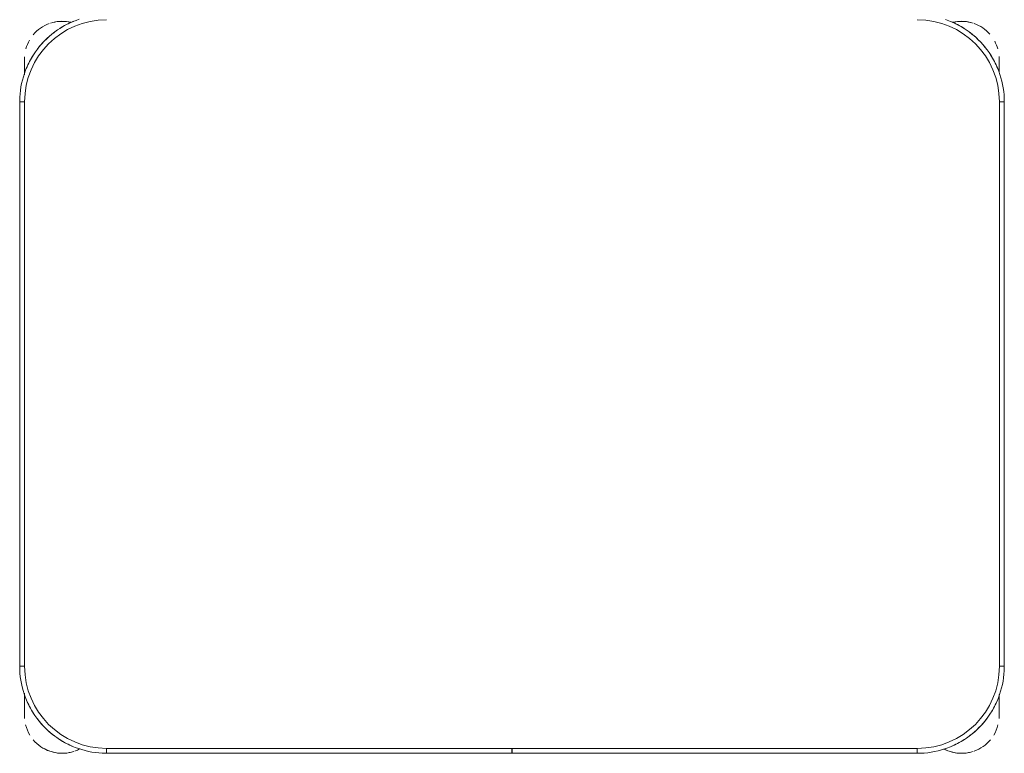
# Model space of a CAD drawing. Header units: metres. Extents: x 3 to 42.2, y -72.9 to -48.7.
# Tile 145 of 189: x 35.522 to 36.122, y -52.027 to -51.58. Entities that reach past the tile are written whole.
import ezdxf

# ---------------------------------------------------------------- set-up
doc = ezdxf.new("R2010")
doc.units = ezdxf.units.M
doc.layers.add('I-FURN', color=7, linetype='Continuous', lineweight=18)

# ---------------------------------------------------------------- blocks, each defined once
blk = doc.blocks.new('ConjuntoParaAlunoTamanho6 - CJA06_ConjuntoParaAlunoTamanho6-V46-1PAV')
at = {"layer": 'I-FURN', "color": 253, "true_color": 0xaaaaaa}
for p, q in [((-0.29713, 0.03797), (-0.29713, 0.02828)), ((-0.29713, 0.02878), (-0.29713, 0.03797)), ((0.29687, 0.03797), (0.29687, 0.03035)), ((0.29687, 0.03299), (0.29687, 0.03797)), ((-0.3, 0.01197), (-0.3, -0.33203)), ((-0.3, 0.01197), (-0.297, 0.01197)), ((-0.3, 0.01197), (-0.3, -0.33203)), ((0.3, 0.01197), (0.297, 0.01197)), ((0.3, -0.33203), (0.3, 0.01197)), ((0.3, -0.33203), (0.3, 0.01197)), ((-0.3, -0.33203), (-0.297, -0.33203)), ((0.3, -0.33203), (0.297, -0.33203)), ((-0.29713, -0.34835), (-0.29713, -0.35394)), ((-0.29713, -0.34868), (-0.29713, -0.36203)), ((0.29687, -0.35394), (0.29687, -0.3492)), ((0.29687, -0.36203), (0.29687, -0.34961)), ((-0.29713, -0.35705), (-0.29713, -0.36203)), ((0.29687, -0.36203), (0.29687, -0.35705)), ((-0.247, -0.38503), (-0.247, -0.38203)), ((-0.00005, -0.38203), (-0.00005, -0.38503)), ((0.00005, -0.38503), (0.00005, -0.38203)), ((0.247, -0.38503), (0.247, -0.38203)), ((-0.247, -0.38503), (-0.00005, -0.38503)), ((-0.247, -0.38503), (-0.00005, -0.38503)), ((0.00005, -0.38503), (0.247, -0.38503)), ((0.00005, -0.38503), (0.247, -0.38503))]:
    blk.add_line(p, q, dxfattribs=at)
at = {"layer": 'I-FURN', "color": 253, "true_color": 0xaaaaaa, "flags": 128}
for points in [[(-0.26367, 0.06228), (-0.26567, 0.06157), (-0.26764, 0.06078), (-0.26957, 0.05992), (-0.27147, 0.05898), (-0.27333, 0.05796), (-0.27515, 0.05687), (-0.27693, 0.05571), (-0.27865, 0.05448), (-0.28033, 0.05318), (-0.28195, 0.05181), (-0.28351, 0.05038), (-0.28502, 0.04889), (-0.28647, 0.04734), (-0.28785, 0.04574), (-0.28917, 0.04407), (-0.29042, 0.04236), (-0.2916, 0.0406), (-0.29271, 0.0388), (-0.29374, 0.03695), (-0.29471, 0.03506), (-0.29559, 0.03313), (-0.2964, 0.03117), (-0.29713, 0.02918), (-0.29777, 0.02716), (-0.29834, 0.02512), (-0.29883, 0.02306), (-0.29923, 0.02097), (-0.29955, 0.01888), (-0.29978, 0.01677), (-0.29993, 0.01466), (-0.3, 0.01254), (-0.3, 0.01197)], [(0.3, 0.01197), (0.29996, 0.01409), (0.29983, 0.0162), (0.29962, 0.01831), (0.29932, 0.02041), (0.29894, 0.0225), (0.29848, 0.02456), (0.29794, 0.02661), (0.29731, 0.02864), (0.2966, 0.03064), (0.29582, 0.03261), (0.29495, 0.03454), (0.29401, 0.03644), (0.29299, 0.0383), (0.2919, 0.04012), (0.29074, 0.04189), (0.28951, 0.04362), (0.28821, 0.04529), (0.28685, 0.04691), (0.28542, 0.04848), (0.28393, 0.04999), (0.28238, 0.05143), (0.28077, 0.05282), (0.27911, 0.05413), (0.2774, 0.05538), (0.27564, 0.05656), (0.27383, 0.05767), (0.27198, 0.05871), (0.27009, 0.05967), (0.26816, 0.06056), (0.2662, 0.06136), (0.26421, 0.06209)], [(-0.29713, 0.03797), (-0.29713, 0.03796), (-0.29713, 0.03792), (-0.29713, 0.03785), (-0.29713, 0.03775), (-0.29713, 0.03763), (-0.29713, 0.03748), (-0.29713, 0.03731), (-0.29713, 0.03711), (-0.29713, 0.03688), (-0.29713, 0.03663), (-0.29713, 0.03635), (-0.29713, 0.03605), (-0.29713, 0.03572), (-0.29713, 0.03537), (-0.29713, 0.035), (-0.29713, 0.03461), (-0.29713, 0.03419), (-0.29713, 0.03375), (-0.29713, 0.03329), (-0.29713, 0.03282), (-0.29713, 0.03232), (-0.29713, 0.0318), (-0.29713, 0.03127), (-0.29713, 0.03072), (-0.29713, 0.03016), (-0.29713, 0.02958), (-0.29713, 0.02898)], [(0.29687, 0.02992), (0.29687, 0.03), (0.29687, 0.03057), (0.29687, 0.03112), (0.29687, 0.03166), (0.29687, 0.03218), (0.29687, 0.03268), (0.29687, 0.03317), (0.29687, 0.03363), (0.29687, 0.03407), (0.29687, 0.0345), (0.29687, 0.0349), (0.29687, 0.03528), (0.29687, 0.03563), (0.29687, 0.03596), (0.29687, 0.03627), (0.29687, 0.03656), (0.29687, 0.03682), (0.29687, 0.03705), (0.29687, 0.03726), (0.29687, 0.03744), (0.29687, 0.0376), (0.29687, 0.03772), (0.29687, 0.03783), (0.29687, 0.0379), (0.29687, 0.03795), (0.29687, 0.03797)], [(-0.297, 0.01197), (-0.297, -0.07403), (-0.297, -0.16003), (-0.297, -0.24603), (-0.297, -0.33203)], [(-0.297, -0.33203), (-0.297, -0.24603), (-0.297, -0.16003), (-0.297, -0.07403), (-0.297, 0.01197)], [(0.297, -0.33203), (0.297, -0.24603), (0.297, -0.16003), (0.297, -0.07403), (0.297, 0.01197)], [(0.297, 0.01197), (0.297, -0.07403), (0.297, -0.16003), (0.297, -0.24603), (0.297, -0.33203)], [(-0.3, -0.33203), (-0.29996, -0.33415), (-0.29983, -0.33627), (-0.29962, -0.33838), (-0.29932, -0.34048), (-0.29894, -0.34256), (-0.29848, -0.34463), (-0.29794, -0.34668), (-0.29731, -0.34871), (-0.2966, -0.3507), (-0.29582, -0.35267), (-0.29495, -0.35461), (-0.29401, -0.35651), (-0.29299, -0.35837), (-0.2919, -0.36019), (-0.29074, -0.36196), (-0.28951, -0.36368), (-0.28821, -0.36536), (-0.28685, -0.36698), (-0.28542, -0.36855), (-0.28393, -0.37005), (-0.28238, -0.3715), (-0.28077, -0.37288), (-0.27911, -0.3742), (-0.2774, -0.37545), (-0.27564, -0.37663), (-0.27383, -0.37774), (-0.27198, -0.37878), (-0.27009, -0.37974), (-0.26816, -0.38062), (-0.2662, -0.38143), (-0.26421, -0.38216), (-0.2622, -0.38281), (-0.26015, -0.38338), (-0.25809, -0.38386), (-0.25601, -0.38426), (-0.25391, -0.38458), (-0.25181, -0.38482), (-0.24969, -0.38497), (-0.24757, -0.38503), (-0.247, -0.38503)], [(0.247, -0.38503), (0.24912, -0.38499), (0.25124, -0.38486), (0.25334, -0.38465), (0.25544, -0.38436), (0.25753, -0.38398), (0.2596, -0.38351), (0.26165, -0.38297), (0.26367, -0.38234), (0.26567, -0.38164), (0.26764, -0.38085), (0.26957, -0.37999), (0.27147, -0.37904), (0.27333, -0.37803), (0.27515, -0.37694), (0.27693, -0.37578), (0.27865, -0.37454), (0.28033, -0.37324), (0.28195, -0.37188), (0.28351, -0.37045), (0.28502, -0.36896), (0.28647, -0.36741), (0.28785, -0.3658), (0.28917, -0.36414), (0.29042, -0.36243), (0.2916, -0.36067), (0.29271, -0.35886), (0.29374, -0.35701), (0.29471, -0.35512), (0.29559, -0.3532), (0.2964, -0.35124), (0.29713, -0.34925), (0.29777, -0.34723), (0.29834, -0.34519), (0.29883, -0.34312), (0.29923, -0.34104), (0.29955, -0.33895), (0.29978, -0.33684), (0.29993, -0.33472), (0.3, -0.33261), (0.3, -0.33203)], [(-0.29713, -0.34907), (-0.29713, -0.34973), (-0.29713, -0.35038), (-0.29713, -0.35102), (-0.29713, -0.35165), (-0.29713, -0.35227), (-0.29713, -0.35288), (-0.29713, -0.35348), (-0.29713, -0.35406), (-0.29713, -0.35463), (-0.29713, -0.35518), (-0.29713, -0.35572), (-0.29713, -0.35624), (-0.29713, -0.35674), (-0.29713, -0.35722), (-0.29713, -0.35769), (-0.29713, -0.35813), (-0.29713, -0.35855), (-0.29713, -0.35895), (-0.29713, -0.35933), (-0.29713, -0.35969), (-0.29713, -0.36002), (-0.29713, -0.36033), (-0.29713, -0.36061), (-0.29713, -0.36087), (-0.29713, -0.36111), (-0.29713, -0.36131), (-0.29713, -0.3615), (-0.29713, -0.36165), (-0.29713, -0.36178), (-0.29713, -0.36188), (-0.29713, -0.36196), (-0.29713, -0.36201), (-0.29713, -0.36203)], [(0.29687, -0.36203), (0.29687, -0.36201), (0.29687, -0.36197), (0.29687, -0.36191), (0.29687, -0.36181), (0.29687, -0.36169), (0.29687, -0.36154), (0.29687, -0.36137), (0.29687, -0.36117), (0.29687, -0.36094), (0.29687, -0.36069), (0.29687, -0.36041), (0.29687, -0.36011), (0.29687, -0.35978), (0.29687, -0.35943), (0.29687, -0.35906), (0.29687, -0.35866), (0.29687, -0.35825), (0.29687, -0.35781), (0.29687, -0.35735), (0.29687, -0.35687), (0.29687, -0.35638), (0.29687, -0.35586), (0.29687, -0.35533), (0.29687, -0.35478), (0.29687, -0.35421), (0.29687, -0.35363), (0.29687, -0.35304), (0.29687, -0.35244), (0.29687, -0.35182), (0.29687, -0.35119), (0.29687, -0.35055), (0.29687, -0.3499)], [(-0.247, -0.38203), (-0.1235, -0.38203), (0, -0.38203), (0.1235, -0.38203), (0.247, -0.38203)], [(-0.00005, -0.38203), (-0.06179, -0.38203), (-0.12353, -0.38203), (-0.18526, -0.38203), (-0.247, -0.38203)], [(0.247, -0.38203), (0.18526, -0.38203), (0.12352, -0.38203), (0.06179, -0.38203), (0.00005, -0.38203)]]:
    blk.add_lwpolyline(points, dxfattribs=at)
at = {"layer": 'I-FURN', "color": 253, "true_color": 0xaaaaaa}
for centre, radius, start, end in [((-0.247, 0.01197), 0.05, 90, 180), ((-0.247, 0.01197), 0.05, 90, 180), ((-0.27413, 0.03797), 0.023, 76.78758, 108), ((-0.27413, 0.03797), 0.023, 76.40434, 104.46692), ((-0.247, 0.01197), 0.053, 112.5, 122.69993), ((0.247, 0.01197), 0.05, 360, 90), ((0.247, 0.01197), 0.05, 0, 90), ((0.247, 0.01197), 0.053, 57.30007, 67.5), ((0.247, 0.01197), 0.053, 57.30007, 67.5), ((0.27387, 0.03797), 0.023, 75.53308, 103.10319), ((0.27387, 0.03797), 0.023, 72, 102.57928), ((-0.27413, 0.03797), 0.023, 109.92744, 140.02309), ((-0.247, 0.01197), 0.053, 127.1607, 143.14964), ((0.247, 0.01197), 0.053, 37.1607, 53.14964), ((0.247, 0.01197), 0.053, 37.1607, 53.14964), ((0.27387, 0.03797), 0.023, 41.01944, 70.30683), ((-0.27413, 0.03797), 0.023, 149.97621, 164.34498), ((0.27387, 0.03797), 0.023, 15.73053, 28.0506), ((-0.27413, 0.03797), 0.023, 176.5669, 180), ((-0.247, 0.01197), 0.053, 147.30007, 157.5), ((0.247, 0.01197), 0.053, 22.5, 32.69993), ((0.247, 0.01197), 0.053, 22.5, 32.69993), ((0.27387, 0.03797), 0.023, 360, 4.00915), ((-0.247, -0.33203), 0.05, 180, 270), ((-0.247, -0.33203), 0.05, 180, 270), ((0.247, -0.33203), 0.05, 270, 360), ((0.247, -0.33203), 0.05, 270, 0), ((-0.247, -0.33203), 0.053, 202.5, 212.69993), ((0.247, -0.33203), 0.053, 327.30007, 337.5), ((0.247, -0.33203), 0.053, 327.30007, 337.5), ((-0.27413, -0.36203), 0.023, 180, 184.41224), ((-0.247, -0.33203), 0.053, 217.1607, 233.14964), ((0.247, -0.33203), 0.053, 307.1607, 323.14964), ((0.247, -0.33203), 0.053, 307.1607, 323.14964), ((0.27387, -0.36203), 0.023, 355.58784, 360), ((-0.27413, -0.36203), 0.023, 194.46313, 211.29748), ((0.27387, -0.36203), 0.023, 328.70279, 345.53679), ((-0.27413, -0.36203), 0.023, 220.15845, 250.98921), ((-0.247, -0.33203), 0.053, 237.30007, 247.5), ((0.247, -0.33203), 0.053, 292.5, 302.69993), ((0.247, -0.33203), 0.053, 292.5, 302.69993), ((0.27387, -0.36203), 0.023, 289.64716, 320.10645), ((-0.27413, -0.36203), 0.023, 241.29896, 288), ((-0.27413, -0.36203), 0.023, 289.64716, 297.85925), ((0.27387, -0.36203), 0.023, 242.37001, 250.98921), ((0.27387, -0.36203), 0.023, 243.53772, 288), ((-0.27413, -0.36203), 0.023, 255.53308, 284.46692), ((0.27387, -0.36203), 0.023, 255.53308, 284.46692)]:
    blk.add_arc(centre, radius, start, end, dxfattribs=at)
blk = doc.blocks.new('4 GRE - ESCOLA DE CINEMA E AUDIOVISUAL CINE REX R07_rvt-1-1PAV')
at = {"layer": 'I-FURN', "color": 253, "lineweight": 18, "true_color": 0xaaaaaa}
blk.add_blockref('ConjuntoParaAlunoTamanho6 - CJA06_ConjuntoParaAlunoTamanho6-V46-1PAV', (35.82168, -51.64244), dxfattribs=at)

msp = doc.modelspace()

# ---------------------------------------------------------------- block references
at = {"lineweight": 5}
msp.add_blockref('4 GRE - ESCOLA DE CINEMA E AUDIOVISUAL CINE REX R07_rvt-1-1PAV', (0, 0), dxfattribs=at)

doc.saveas('drawing.dxf')
